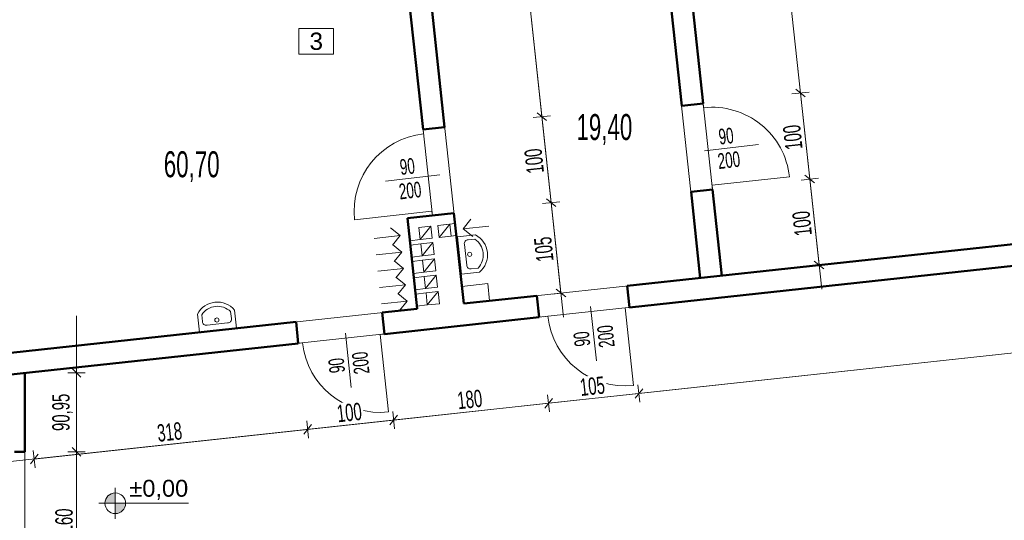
# Model space of a CAD drawing. Header units: millimetres. Extents: x 72202 to 304796, y 21658 to 519946.
# Tile 56 of 139: x 195293 to 196431, y 209281 to 209859. Entities that reach past the tile are written whole.
import ezdxf

# ---------------------------------------------------------------- set-up
doc = ezdxf.new("R2010")
doc.units = ezdxf.units.MM
doc.layers.get('0').update_dxf_attribs({"color": 253})
doc.layers.get('Defpoints').update_dxf_attribs({"color": 253})
for name, color, linetype, lineweight in [('DRZWI I OKNA OPISY', 253, 'Continuous', 9), ('linia - gruba - projektowana', 253, 'Continuous', 50), ('linia - meble', 253, 'Continuous', 9), ('LINIA CIENKA', 7, 'Continuous', 13), ('LINIA WYMIAROWANIE', 253, 'Continuous', 9), ('OPISY', 253, 'Continuous', 9)]:
    doc.layers.add(name, color=color, linetype=linetype, lineweight=lineweight)
doc.layers.add('LINIA-NIE DRUKOWAĆ', color=253, linetype='Continuous', lineweight=20, plot=False)
doc.styles.add('simplex', font='arial.ttf')
doc.styles.get("Standard").update_dxf_attribs({"font": 'ARIALN.TTF', "width": 0.75})
doc.dimstyles.new('sebek100', dxfattribs={"dimtxt": 17, "dimasz": 10, "dimexe": 10, "dimexo": 20, "dimgap": 4, "dimtad": 1, "dimrnd": 0.5, "dimtxsty": 'Standard', "dimblk": 'OBLIQUE', "dimcen": 8, "dimclre": 1, "dimazin": 0, "dimtm": 1e-09, "dimtfac": 1, "dimtix": 1, "dimtmove": 1, "dimatfit": 3, "dimldrblk": 'zas', "dimfxl": 10, "dimfxlon": 1, "dimtolj": 2, "dimlwd": -1, "dimlwe": -1, "dimarcsym": 0})

# ---------------------------------------------------------------- blocks, each defined once
blk = doc.blocks.new('_Oblique')
at = {"color": 0, "linetype": 'ByBlock', "lineweight": -2}
blk.add_line((-0.5, -0.5), (0.5, 0.5), dxfattribs=at)
blk = doc.blocks.new('*D255')
at = {"layer": 'Defpoints', "color": 0, "lineweight": -3, "ltscale": 1.2, "transparency": 16777216}
blk.add_point((195765.3, 221218.8), dxfattribs=at)
at = {"layer": 'LINIA WYMIAROWANIE', "color": 1, "ltscale": 1.2, "transparency": 16777216}
for p, q in [((195765.3, 41859.9), (195765.3, 41844.9)), ((195793.3, 41854.9), (195793.3, 41844.9))]:
    blk.add_line(p, q, dxfattribs=at)
at = {"layer": 'LINIA WYMIAROWANIE', "color": 0, "ltscale": 1.2, "transparency": 16777216}
blk.add_line((195793.3, 41854.9), (195765.3, 41854.9), dxfattribs=at)
at = {"layer": 'LINIA WYMIAROWANIE', "color": 0, "ltscale": 1.2, "transparency": 16777216, "xscale": 10, "yscale": 10, "zscale": 10, "rotation": 180}
blk.add_blockref('_Oblique', (195765.3, 41854.9), dxfattribs=at)
at = {"layer": 'LINIA WYMIAROWANIE', "color": 0, "ltscale": 1.2, "transparency": 16777216, "xscale": 10, "yscale": 10, "zscale": 10}
blk.add_blockref('_Oblique', (195793.3, 41854.9), dxfattribs=at)
at = {"layer": 'LINIA WYMIAROWANIE', "color": 0, "lineweight": -3, "ltscale": 1.2, "transparency": 16777216, "insert": (195779.3, 41868.1), "char_height": 18, "attachment_point": 5, "bg_fill": 3, "box_fill_scale": 1.1, "bg_fill_color": 256, "bg_fill_true_color": 13158600, "bg_fill_transparency": 0}
blk.add_mtext('\\A2;28', dxfattribs=at)
at = {"layer": 'Defpoints', "color": 0, "lineweight": -3, "ltscale": 1.2, "transparency": 16777216}
for p in [(195765.3, 41854.9), (195793.3, 41854.9)]:
    blk.add_point(p, dxfattribs=at)
blk = doc.blocks.new('zas')
blk = doc.blocks.new('*D257')
at = {"layer": 'Defpoints', "color": 0, "lineweight": -3, "ltscale": 1.2, "transparency": 16777216}
blk.add_point((195765.3, 231441.9), dxfattribs=at)
at = {"layer": 'LINIA WYMIAROWANIE', "color": 1, "ltscale": 1.2, "transparency": 16777216}
for p, q in [((195765.3, 52082.9), (195765.3, 52067.9)), ((195793.3, 52077.9), (195793.3, 52067.9))]:
    blk.add_line(p, q, dxfattribs=at)
at = {"layer": 'LINIA WYMIAROWANIE', "color": 0, "ltscale": 1.2, "transparency": 16777216}
blk.add_line((195793.3, 52077.9), (195765.3, 52077.9), dxfattribs=at)
at = {"layer": 'LINIA WYMIAROWANIE', "color": 0, "ltscale": 1.2, "transparency": 16777216, "xscale": 10, "yscale": 10, "zscale": 10, "rotation": 180}
blk.add_blockref('_Oblique', (195765.3, 52077.9), dxfattribs=at)
at = {"layer": 'LINIA WYMIAROWANIE', "color": 0, "ltscale": 1.2, "transparency": 16777216, "xscale": 10, "yscale": 10, "zscale": 10}
blk.add_blockref('_Oblique', (195793.3, 52077.9), dxfattribs=at)
at = {"layer": 'LINIA WYMIAROWANIE', "color": 0, "lineweight": -3, "ltscale": 1.2, "transparency": 16777216, "insert": (195779.3, 52091.1), "char_height": 18, "attachment_point": 5, "bg_fill": 3, "box_fill_scale": 1.1, "bg_fill_color": 256, "bg_fill_true_color": 13158600, "bg_fill_transparency": 0}
blk.add_mtext('\\A2;28', dxfattribs=at)
at = {"layer": 'Defpoints', "color": 0, "lineweight": -3, "ltscale": 1.2, "transparency": 16777216}
for p in [(195765.3, 52077.9), (195793.3, 52077.9)]:
    blk.add_point(p, dxfattribs=at)
blk = doc.blocks.new('*D533')
at = {"layer": 'Defpoints', "color": 0, "lineweight": -3, "ltscale": 4, "transparency": 16777216}
for p in [(196036, 210192.5), (196195, 209774.2), (196082.6, 209762)]:
    blk.add_point(p, dxfattribs=at)
at = {"layer": 'LINIA WYMIAROWANIE', "color": 1, "ltscale": 4, "transparency": 16777216}
for p, q in [((196138.4, 210203.6), (196158.3, 210205.8)), ((196185, 209773.1), (196204.9, 209775.3))]:
    blk.add_line(p, q, dxfattribs=at)
at = {"layer": 'LINIA WYMIAROWANIE', "color": 0, "ltscale": 4, "transparency": 16777216}
blk.add_line((196148.3, 210204.7), (196195, 209774.2), dxfattribs=at)
at = {"layer": 'LINIA WYMIAROWANIE', "color": 0, "ltscale": 4, "transparency": 16777216, "xscale": 10, "yscale": 10, "zscale": 10}
for p, rotation in [((196148.3, 210204.7), 96.18201734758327), ((196195, 209774.2), 276.1820173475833)]:
    blk.add_blockref('_Oblique', p, dxfattribs=dict(at, rotation=rotation))
at = {"layer": 'LINIA WYMIAROWANIE', "color": 0, "lineweight": -3, "ltscale": 4, "transparency": 16777216, "insert": (196157.5, 209987.9), "char_height": 20, "attachment_point": 5, "rotation": 96.182, "bg_fill": 3, "box_fill_scale": 1.1, "bg_fill_color": 256, "bg_fill_true_color": 13158600, "bg_fill_transparency": 0}
blk.add_mtext('\\A2;433', dxfattribs=at)
blk = doc.blocks.new('*D534')
at = {"layer": 'Defpoints', "color": 0, "lineweight": -3, "ltscale": 4, "transparency": 16777216}
for p in [(196082.6, 209762), (196205.7, 209674.8), (196081, 209661.3)]:
    blk.add_point(p, dxfattribs=at)
at = {"layer": 'LINIA WYMIAROWANIE', "color": 1, "ltscale": 4, "transparency": 16777216}
for p, q in [((196185, 209773.1), (196204.9, 209775.3)), ((196195.8, 209673.7), (196215.7, 209675.9))]:
    blk.add_line(p, q, dxfattribs=at)
at = {"layer": 'LINIA WYMIAROWANIE', "color": 0, "ltscale": 4, "transparency": 16777216}
blk.add_line((196195, 209774.2), (196205.7, 209674.8), dxfattribs=at)
at = {"layer": 'LINIA WYMIAROWANIE', "color": 0, "ltscale": 4, "transparency": 16777216, "xscale": 10, "yscale": 10, "zscale": 10}
for p, rotation in [((196195, 209774.2), 96.18201734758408), ((196205.7, 209674.8), 276.1820173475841)]:
    blk.add_blockref('_Oblique', p, dxfattribs=dict(at, rotation=rotation))
at = {"layer": 'LINIA WYMIAROWANIE', "color": 0, "lineweight": -3, "ltscale": 4, "transparency": 16777216, "insert": (196186.2, 209723), "char_height": 20, "attachment_point": 5, "rotation": 96.182, "bg_fill": 3, "box_fill_scale": 1.1, "bg_fill_color": 256, "bg_fill_true_color": 13158600, "bg_fill_transparency": 0}
blk.add_mtext('\\A2;100', dxfattribs=at)
blk = doc.blocks.new('*D535')
at = {"layer": 'Defpoints', "color": 0, "lineweight": -3, "ltscale": 4, "transparency": 16777216}
for p in [(196081, 209661.3), (196216.5, 209575.4), (196104.2, 209563.2)]:
    blk.add_point(p, dxfattribs=at)
at = {"layer": 'LINIA WYMIAROWANIE', "color": 1, "ltscale": 4, "transparency": 16777216}
for p, q in [((196195.8, 209673.7), (196215.7, 209675.9)), ((196206.6, 209574.3), (196226.5, 209576.4))]:
    blk.add_line(p, q, dxfattribs=at)
at = {"layer": 'LINIA WYMIAROWANIE', "color": 0, "ltscale": 4, "transparency": 16777216}
blk.add_line((196205.7, 209674.8), (196216.5, 209575.4), dxfattribs=at)
at = {"layer": 'LINIA WYMIAROWANIE', "color": 0, "ltscale": 4, "transparency": 16777216, "xscale": 10, "yscale": 10, "zscale": 10}
for p, rotation in [((196205.7, 209674.8), 96.18201734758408), ((196216.5, 209575.4), 276.1820173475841)]:
    blk.add_blockref('_Oblique', p, dxfattribs=dict(at, rotation=rotation))
at = {"layer": 'LINIA WYMIAROWANIE', "color": 0, "lineweight": -3, "ltscale": 4, "transparency": 16777216, "insert": (196197, 209623.5), "char_height": 20, "attachment_point": 5, "rotation": 96.182, "bg_fill": 3, "box_fill_scale": 1.1, "bg_fill_color": 256, "bg_fill_true_color": 13158600, "bg_fill_transparency": 0}
blk.add_mtext('\\A2;100', dxfattribs=at)
blk = doc.blocks.new('*D536')
at = {"layer": 'Defpoints', "color": 0, "lineweight": -3, "ltscale": 4, "transparency": 16777216}
for p in [(195737.1, 210166.4), (195896.2, 209746.9), (195783.8, 209734.7)]:
    blk.add_point(p, dxfattribs=at)
at = {"layer": 'LINIA WYMIAROWANIE', "color": 1, "ltscale": 4, "transparency": 16777216}
for p, q in [((195839.5, 210177.5), (195859.4, 210179.7)), ((195886.2, 209745.8), (195906.1, 209747.9))]:
    blk.add_line(p, q, dxfattribs=at)
at = {"layer": 'LINIA WYMIAROWANIE', "color": 0, "ltscale": 4, "transparency": 16777216}
blk.add_line((195849.4, 210178.6), (195896.2, 209746.9), dxfattribs=at)
at = {"layer": 'LINIA WYMIAROWANIE', "color": 0, "ltscale": 4, "transparency": 16777216, "xscale": 10, "yscale": 10, "zscale": 10}
for p, rotation in [((195849.4, 210178.6), 96.18201734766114), ((195896.2, 209746.9), 276.1820173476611)]:
    blk.add_blockref('_Oblique', p, dxfattribs=dict(at, rotation=rotation))
at = {"layer": 'LINIA WYMIAROWANIE', "color": 0, "lineweight": -3, "ltscale": 4, "transparency": 16777216, "insert": (195858.7, 209961.2), "char_height": 20, "attachment_point": 5, "rotation": 96.182, "bg_fill": 3, "box_fill_scale": 1.1, "bg_fill_color": 256, "bg_fill_true_color": 13158600, "bg_fill_transparency": 0}
blk.add_mtext('\\A2;434', dxfattribs=at)
blk = doc.blocks.new('*D537')
at = {"layer": 'Defpoints', "color": 0, "lineweight": -3, "ltscale": 4, "transparency": 16777216}
for p in [(195783.8, 209734.7), (195907, 209647.4), (195794.6, 209635.3)]:
    blk.add_point(p, dxfattribs=at)
at = {"layer": 'LINIA WYMIAROWANIE', "color": 1, "ltscale": 4, "transparency": 16777216}
for p, q in [((195886.2, 209745.8), (195906.1, 209747.9)), ((195897, 209646.4), (195916.9, 209648.5))]:
    blk.add_line(p, q, dxfattribs=at)
at = {"layer": 'LINIA WYMIAROWANIE', "color": 0, "ltscale": 4, "transparency": 16777216}
blk.add_line((195896.2, 209746.9), (195907, 209647.4), dxfattribs=at)
at = {"layer": 'LINIA WYMIAROWANIE', "color": 0, "ltscale": 4, "transparency": 16777216, "xscale": 10, "yscale": 10, "zscale": 10}
for p, rotation in [((195896.2, 209746.9), 96.18201734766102), ((195907, 209647.4), 276.182017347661)]:
    blk.add_blockref('_Oblique', p, dxfattribs=dict(at, rotation=rotation))
at = {"layer": 'LINIA WYMIAROWANIE', "color": 0, "lineweight": -3, "ltscale": 4, "transparency": 16777216, "insert": (195887.4, 209695.6), "char_height": 20, "attachment_point": 5, "rotation": 96.182, "bg_fill": 3, "box_fill_scale": 1.1, "bg_fill_color": 256, "bg_fill_true_color": 13158600, "bg_fill_transparency": 0}
blk.add_mtext('\\A2;100', dxfattribs=at)
blk = doc.blocks.new('*D538')
at = {"layer": 'Defpoints', "color": 0, "lineweight": -3, "ltscale": 4, "transparency": 16777216}
for p in [(195794.6, 209635.3), (195918.3, 209543.1), (195805.9, 209530.9)]:
    blk.add_point(p, dxfattribs=at)
at = {"layer": 'LINIA WYMIAROWANIE', "color": 1, "ltscale": 4, "transparency": 16777216}
for p, q in [((195897, 209646.4), (195916.9, 209648.5)), ((195908.3, 209542), (195928.2, 209544.1))]:
    blk.add_line(p, q, dxfattribs=at)
at = {"layer": 'LINIA WYMIAROWANIE', "color": 0, "ltscale": 4, "transparency": 16777216}
blk.add_line((195907, 209647.4), (195918.3, 209543.1), dxfattribs=at)
at = {"layer": 'LINIA WYMIAROWANIE', "color": 0, "ltscale": 4, "transparency": 16777216, "xscale": 10, "yscale": 10, "zscale": 10}
for p, rotation in [((195907, 209647.4), 96.18201734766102), ((195918.3, 209543.1), 276.182017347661)]:
    blk.add_blockref('_Oblique', p, dxfattribs=dict(at, rotation=rotation))
at = {"layer": 'LINIA WYMIAROWANIE', "color": 0, "lineweight": -3, "ltscale": 4, "transparency": 16777216, "insert": (195898.5, 209593.7), "char_height": 20, "attachment_point": 5, "rotation": 96.182, "bg_fill": 3, "box_fill_scale": 1.1, "bg_fill_color": 256, "bg_fill_true_color": 13158600, "bg_fill_transparency": 0}
blk.add_mtext('\\A2;105', dxfattribs=at)
blk = doc.blocks.new('*D568')
at = {"layer": 'Defpoints', "color": 0, "lineweight": -3, "ltscale": 4, "transparency": 16777216}
for p in [(195614.8, 209485), (195298.8, 209450.8), (195625.5, 209385.6)]:
    blk.add_point(p, dxfattribs=at)
at = {"layer": 'LINIA WYMIAROWANIE', "ltscale": 4, "transparency": 16777216}
for p, q in [((195624.5, 209395.6), (195626.6, 209375.7)), ((195308.5, 209361.3), (195310.6, 209341.4))]:
    blk.add_line(p, q, dxfattribs=at)
at = {"layer": 'LINIA WYMIAROWANIE', "color": 0, "ltscale": 4, "transparency": 16777216}
blk.add_line((195309.6, 209351.4), (195625.5, 209385.6), dxfattribs=at)
at = {"layer": 'LINIA WYMIAROWANIE', "color": 0, "ltscale": 4, "transparency": 16777216, "xscale": 10, "yscale": 10, "zscale": 10}
for p, rotation in [((195625.5, 209385.6), 6.182017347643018), ((195309.6, 209351.4), 186.182017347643)]:
    blk.add_blockref('_Oblique', p, dxfattribs=dict(at, rotation=rotation))
at = {"layer": 'LINIA WYMIAROWANIE', "color": 0, "lineweight": -3, "ltscale": 4, "transparency": 16777216, "insert": (195466, 209382.6), "char_height": 20, "attachment_point": 5, "rotation": 6.182, "bg_fill": 3, "box_fill_scale": 1.1, "bg_fill_color": 256, "bg_fill_true_color": 13158600, "bg_fill_transparency": 0}
blk.add_mtext('\\A2;318', dxfattribs=at)
blk = doc.blocks.new('*D569')
at = {"layer": 'Defpoints', "color": 0, "lineweight": -3, "ltscale": 4, "transparency": 16777216}
for p in [(195712.9, 209508.2), (195614.8, 209485), (195725, 209396.4)]:
    blk.add_point(p, dxfattribs=at)
at = {"layer": 'LINIA WYMIAROWANIE', "ltscale": 4, "transparency": 16777216}
for p, q in [((195723.9, 209406.3), (195726, 209386.4)), ((195624.5, 209395.6), (195626.6, 209375.7))]:
    blk.add_line(p, q, dxfattribs=at)
at = {"layer": 'LINIA WYMIAROWANIE', "color": 0, "ltscale": 4, "transparency": 16777216}
blk.add_line((195625.5, 209385.6), (195725, 209396.4), dxfattribs=at)
at = {"layer": 'LINIA WYMIAROWANIE', "color": 0, "ltscale": 4, "transparency": 16777216, "xscale": 10, "yscale": 10, "zscale": 10}
for p, rotation in [((195725, 209396.4), 6.182017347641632), ((195625.5, 209385.6), 186.1820173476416)]:
    blk.add_blockref('_Oblique', p, dxfattribs=dict(at, rotation=rotation))
at = {"layer": 'LINIA WYMIAROWANIE', "color": 0, "lineweight": -3, "ltscale": 4, "transparency": 16777216, "insert": (195673.7, 209405.1), "char_height": 20, "attachment_point": 5, "rotation": 6.182, "bg_fill": 3, "box_fill_scale": 1.1, "bg_fill_color": 256, "bg_fill_true_color": 13158600, "bg_fill_transparency": 0}
blk.add_mtext('\\A2;100', dxfattribs=at)
blk = doc.blocks.new('*D570')
at = {"layer": 'Defpoints', "color": 0, "lineweight": -3, "ltscale": 4, "transparency": 16777216}
for p in [(195891.8, 209527.6), (195712.9, 209508.2), (195903.9, 209415.8)]:
    blk.add_point(p, dxfattribs=at)
at = {"layer": 'LINIA WYMIAROWANIE', "ltscale": 4, "transparency": 16777216}
for p, q in [((195902.8, 209425.7), (195905, 209405.8)), ((195723.9, 209406.3), (195726, 209386.4))]:
    blk.add_line(p, q, dxfattribs=at)
at = {"layer": 'LINIA WYMIAROWANIE', "color": 0, "ltscale": 4, "transparency": 16777216}
blk.add_line((195725, 209396.4), (195903.9, 209415.8), dxfattribs=at)
at = {"layer": 'LINIA WYMIAROWANIE', "color": 0, "ltscale": 4, "transparency": 16777216, "xscale": 10, "yscale": 10, "zscale": 10}
for p, rotation in [((195903.9, 209415.8), 6.182017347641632), ((195725, 209396.4), 186.1820173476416)]:
    blk.add_blockref('_Oblique', p, dxfattribs=dict(at, rotation=rotation))
at = {"layer": 'LINIA WYMIAROWANIE', "color": 0, "lineweight": -3, "ltscale": 4, "transparency": 16777216, "insert": (195812.9, 209420.2), "char_height": 20, "attachment_point": 5, "rotation": 6.182, "bg_fill": 3, "box_fill_scale": 1.1, "bg_fill_color": 256, "bg_fill_true_color": 13158600, "bg_fill_transparency": 0}
blk.add_mtext('\\A2;180', dxfattribs=at)
blk = doc.blocks.new('*D571')
at = {"layer": 'Defpoints', "color": 0, "lineweight": -3, "ltscale": 4, "transparency": 16777216}
for p in [(195996.2, 209538.9), (195891.8, 209527.6), (196008.3, 209427.1)]:
    blk.add_point(p, dxfattribs=at)
at = {"layer": 'LINIA WYMIAROWANIE', "ltscale": 4, "transparency": 16777216}
for p, q in [((196007.2, 209437), (196009.3, 209417.1)), ((195902.8, 209425.7), (195905, 209405.8))]:
    blk.add_line(p, q, dxfattribs=at)
at = {"layer": 'LINIA WYMIAROWANIE', "color": 0, "ltscale": 4, "transparency": 16777216}
blk.add_line((195903.9, 209415.8), (196008.3, 209427.1), dxfattribs=at)
at = {"layer": 'LINIA WYMIAROWANIE', "color": 0, "ltscale": 4, "transparency": 16777216, "xscale": 10, "yscale": 10, "zscale": 10}
for p, rotation in [((196008.3, 209427.1), 6.182017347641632), ((195903.9, 209415.8), 186.1820173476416)]:
    blk.add_blockref('_Oblique', p, dxfattribs=dict(at, rotation=rotation))
at = {"layer": 'LINIA WYMIAROWANIE', "color": 0, "lineweight": -3, "ltscale": 4, "transparency": 16777216, "insert": (195954.5, 209435.5), "char_height": 20, "attachment_point": 5, "rotation": 6.182, "bg_fill": 3, "box_fill_scale": 1.1, "bg_fill_color": 256, "bg_fill_true_color": 13158600, "bg_fill_transparency": 0}
blk.add_mtext('\\A2;105', dxfattribs=at)
blk = doc.blocks.new('*D572')
at = {"layer": 'Defpoints', "color": 0, "lineweight": -3, "ltscale": 4, "transparency": 16777216}
for p in [(196900.4, 209636.9), (195996.2, 209538.9), (196912.5, 209525)]:
    blk.add_point(p, dxfattribs=at)
at = {"layer": 'LINIA WYMIAROWANIE', "color": 0, "ltscale": 4, "transparency": 16777216}
blk.add_line((196008.3, 209427.1), (196912.5, 209525), dxfattribs=at)
at = {"layer": 'LINIA WYMIAROWANIE', "ltscale": 4, "transparency": 16777216}
for p, q in [((196911.4, 209535), (196913.6, 209515.1)), ((196007.2, 209437), (196009.3, 209417.1))]:
    blk.add_line(p, q, dxfattribs=at)
at = {"layer": 'LINIA WYMIAROWANIE', "color": 0, "ltscale": 4, "transparency": 16777216, "xscale": 10, "yscale": 10, "zscale": 10}
for p, rotation in [((196912.5, 209525), 6.182017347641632), ((196008.3, 209427.1), 186.1820173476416)]:
    blk.add_blockref('_Oblique', p, dxfattribs=dict(at, rotation=rotation))
at = {"layer": 'LINIA WYMIAROWANIE', "color": 0, "lineweight": -3, "ltscale": 4, "transparency": 16777216, "insert": (196458.8, 209490.2), "char_height": 20, "attachment_point": 5, "rotation": 6.182, "bg_fill": 3, "box_fill_scale": 1.1, "bg_fill_color": 256, "bg_fill_true_color": 13158600, "bg_fill_transparency": 0}
blk.add_mtext('\\A2;910', dxfattribs=at)
blk = doc.blocks.new('*D578')
at = {"layer": 'Defpoints', "color": 0, "lineweight": -3, "ltscale": 4, "transparency": 16777216}
for p in [(195298.8, 209450.8), (195298.8, 209359.9), (195358.3, 209359.9)]:
    blk.add_point(p, dxfattribs=at)
at = {"layer": 'LINIA WYMIAROWANIE', "ltscale": 4, "transparency": 16777216}
for p, q in [((195348.3, 209450.8), (195368.3, 209450.8)), ((195348.3, 209359.9), (195368.3, 209359.9))]:
    blk.add_line(p, q, dxfattribs=at)
at = {"layer": 'LINIA WYMIAROWANIE', "color": 0, "ltscale": 4, "transparency": 16777216}
blk.add_line((195358.3, 209450.8), (195358.3, 209359.9), dxfattribs=at)
at = {"layer": 'LINIA WYMIAROWANIE', "color": 0, "ltscale": 4, "transparency": 16777216, "xscale": 10, "yscale": 10, "zscale": 10}
for p, rotation in [((195358.3, 209450.8), 90), ((195358.3, 209359.9), 270)]:
    blk.add_blockref('_Oblique', p, dxfattribs=dict(at, rotation=rotation))
at = {"layer": 'LINIA WYMIAROWANIE', "color": 0, "lineweight": -3, "ltscale": 4, "transparency": 16777216, "insert": (195342.3, 209405.3), "char_height": 20, "attachment_point": 5, "rotation": 90, "bg_fill": 3, "box_fill_scale": 1.1, "bg_fill_color": 256, "bg_fill_true_color": 13158600, "bg_fill_transparency": 0}
blk.add_mtext('\\A2;90,95', dxfattribs=at)
blk = doc.blocks.new('*D579')
at = {"layer": 'Defpoints', "color": 0, "lineweight": -3, "ltscale": 4, "transparency": 16777216}
for p in [(195298.8, 209359.9), (195298.8, 209199.9), (195358.3, 209199.9)]:
    blk.add_point(p, dxfattribs=at)
at = {"layer": 'LINIA WYMIAROWANIE', "ltscale": 4, "transparency": 16777216}
for p, q in [((195348.3, 209359.9), (195368.3, 209359.9)), ((195348.3, 209199.9), (195368.3, 209199.9))]:
    blk.add_line(p, q, dxfattribs=at)
at = {"layer": 'LINIA WYMIAROWANIE', "color": 0, "ltscale": 4, "transparency": 16777216}
blk.add_line((195358.3, 209359.9), (195358.3, 209199.9), dxfattribs=at)
at = {"layer": 'LINIA WYMIAROWANIE', "color": 0, "ltscale": 4, "transparency": 16777216, "xscale": 10, "yscale": 10, "zscale": 10}
for p, rotation in [((195358.3, 209359.9), 90), ((195358.3, 209199.9), 270)]:
    blk.add_blockref('_Oblique', p, dxfattribs=dict(at, rotation=rotation))
at = {"layer": 'LINIA WYMIAROWANIE', "color": 0, "lineweight": -3, "ltscale": 4, "transparency": 16777216, "insert": (195344.1, 209279.9), "char_height": 20, "attachment_point": 5, "rotation": 90, "bg_fill": 3, "box_fill_scale": 1.1, "bg_fill_color": 256, "bg_fill_true_color": 13158600, "bg_fill_transparency": 0}
blk.add_mtext('\\A2;160', dxfattribs=at)
blk = doc.blocks.new('1')
at = {"layer": 'linia - meble'}
for p, q in [((196048.26, 221570.83), (196030.66, 221570.83)), ((196031.66, 221566.83), (196038.26, 221566.83)), ((196048.26, 221534.83), (196048.26, 221570.83)), ((196042.26, 221542.83), (196042.26, 221562.83)), ((196038.26, 221538.83), (196031.66, 221538.83)), ((196048.26, 221534.83), (196030.66, 221534.83))]:
    blk.add_line(p, q, dxfattribs=at)
blk.add_circle((196038.26, 221552.83), 2, dxfattribs=at)
for centre, radius, start, end in [((196042.74, 221552.83), 21.67, 123.855, 236.145), ((196043.49, 221552.83), 18.33, 130.19046, 229.80954), ((196038.76, 221563.33), 3.54, 351.8699, 98.1301), ((196038.76, 221542.33), 3.54, 261.8699, 8.1301)]:
    blk.add_arc(centre, radius, start, end, dxfattribs=at)

msp = doc.modelspace()

# ---------------------------------------------------------------- hatches: boundary and pattern name
at = {"layer": 'OPISY'}
h = msp.add_hatch(color=256, dxfattribs=at)
edge = h.paths.add_edge_path()
edge.add_line((195403.238, 209300.328), (195403.238, 209312.282))
edge.add_arc((195403.238, 209300.328), 11.954, 90, 180.185208)
edge.add_line((195391.283, 209300.289), (195403.238, 209300.328))
edge = h.paths.add_edge_path()
edge.add_arc((195403.238, 209300.328), 11.954, 269.966892, 359.748577)
edge.add_line((195415.192, 209300.275), (195403.238, 209300.328))
edge.add_line((195403.238, 209300.328), (195403.231, 209288.373))
h = msp.add_hatch(color=256, dxfattribs=at)
h.paths.add_polyline_path([(195403.238, 209300.328), (195403.238, 209308.831, 0.41421356), (195394.734, 209300.328)])
h.paths.add_polyline_path([(195403.238, 209291.824, 0.41421356), (195411.741, 209300.328), (195403.238, 209300.328)])

# ---------------------------------------------------------------- linework, layer by layer
at = {"layer": 'linia - gruba - projektowana'}
for p, q in [((196008.459, 210214.669), (196057.78, 209759.332)), ((196033.314, 210217.361), (196082.635, 209762.025)), ((196057.78, 209759.332), (196082.635, 209762.025)), ((196068.549, 209659.914), (196093.403, 209662.606)), ((196093.403, 209662.606), (196104.172, 209563.188)), ((195994.812, 209551.342), (196899.023, 209649.284)), ((196068.549, 209659.914), (196079.317, 209560.495)), ((195740.923, 209629.456), (195752.231, 209525.066)), ((195997.504, 209526.487), (196901.715, 209624.429)), ((195994.812, 209551.342), (195997.504, 209526.487)), ((195805.917, 209530.881), (195890.422, 209540.035)), ((195890.422, 209540.035), (195893.114, 209515.18)), ((195711.504, 209520.655), (195752.231, 209525.066)), ((195714.196, 209495.8), (195711.504, 209520.655)), ((194823.165, 209424.432), (195612.086, 209509.886)), ((195614.778, 209485.032), (195612.086, 209509.886)), ((195086.792, 209427.842), (195614.778, 209485.032)), ((195298.792, 209359.85), (195298.792, 209450.805)), ((195286.792, 209359.85), (195298.792, 209359.85))]:
    msp.add_line(p, q, dxfattribs=at)
at = {"layer": 'LINIA CIENKA'}
for p, q in [((196082.611, 209762.24), (196083.15, 209757.269)), ((196092.842, 209667.792), (196182.318, 209677.484)), ((196092.842, 209667.792), (196093.38, 209662.821)), ((196093.38, 209662.821), (196093.403, 209662.606)), ((195814.096, 209628.329), (195805.231, 209617.31)), ((195721.387, 209618.287), (195732.405, 209609.422)), ((195805.231, 209617.31), (195835.057, 209620.541)), ((195816.25, 209608.445), (195805.231, 209617.31)), ((195732.405, 209609.422), (195702.58, 209606.191)), ((195723.54, 209598.403), (195732.405, 209609.422)), ((195723.433, 209599.397), (195734.451, 209590.532)), ((195734.451, 209590.532), (195704.626, 209587.302)), ((195725.587, 209579.514), (195734.451, 209590.532)), ((195736.498, 209571.643), (195706.672, 209568.412)), ((195725.479, 209580.508), (195736.498, 209571.643)), ((195727.633, 209560.624), (195736.498, 209571.643)), ((195727.525, 209561.618), (195738.544, 209552.753)), ((195738.544, 209552.753), (195708.718, 209549.523)), ((195729.679, 209541.735), (195738.544, 209552.753)), ((195833.588, 209553.996), (195835.742, 209534.112)), ((195729.571, 209542.729), (195740.59, 209533.864)), ((195997.504, 209526.487), (195992.533, 209525.949)), ((195996.653, 209526.395), (195992.533, 209525.949)), ((195992.533, 209525.949), (196002.225, 209436.472)), ((195903.056, 209516.257), (195898.085, 209515.719)), ((195714.196, 209495.8), (195709.225, 209495.262)), ((195713.345, 209495.708), (195709.225, 209495.262)), ((195709.225, 209495.262), (195718.917, 209405.785)), ((195619.749, 209485.57), (195614.778, 209485.032))]:
    msp.add_line(p, q, dxfattribs=at)
for centre, start, end in [((196092.842, 209667.792), 6.182017, 96.182017), ((195992.533, 209525.949), 186.182017, 276.182017), ((195709.225, 209495.262), 186.182017, 276.182017)]:
    msp.add_arc(centre, 90, start, end, dxfattribs=at)
at = {"layer": 'LINIA-NIE DRUKOWAĆ'}
for p, q in [((196100.32, 210648.082), (196219.528, 209547.535)), ((195358.292, 209060.073), (195358.292, 209516.735))]:
    msp.add_line(p, q, dxfattribs=at)
msp.add_lwpolyline([(196994.897, 210296.371), (196036.006, 210192.507), (196104.172, 209563.188), (197063.063, 209667.052), (196994.897, 210296.371)], dxfattribs=at)
at = {"layer": 'OPISY'}
for p, q in [((195403.238, 209300.328), (195403.241, 209318.282)), ((195403.238, 209300.284), (195403.238, 209313.039)), ((195384.235, 209300.293), (195487.959, 209300.241)), ((195403.238, 209300.328), (195403.227, 209282.282)), ((195403.238, 209300.284), (195403.238, 209287.528))]:
    msp.add_line(p, q, dxfattribs=at)
msp.add_lwpolyline([(195615.521, 209848.881), (195615.521, 209818.881), (195655.521, 209818.881), (195655.521, 209848.881)], close=True, dxfattribs=at)
msp.add_circle((195403.238, 209300.328), 11.954, dxfattribs=at)

# ---------------------------------------------------------------- block references
at = {"layer": 'LINIA WYMIAROWANIE', "lineweight": -3, "xscale": 1.2, "yscale": 1.2, "zscale": 1.2, "rotation": 276.1820173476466}
msp.add_blockref('1', (-94129.693, 414759.85), dxfattribs=at)

# ---------------------------------------------------------------- texts
at = {"layer": 'DRZWI I OKNA OPISY', "insert": (195740.735, 209689.301), "char_height": 18, "width": 130, "attachment_point": 5, "rotation": 6.635848}
msp.add_mtext('90', dxfattribs=at)
at = {"layer": 'LINIA-NIE DRUKOWAĆ', "char_height": 30, "width": 125.07, "attachment_point": 1}
for s, insert in [('19,40', (195936.185, 209749.895)), ('60,70', (195459.306, 209706.885))]:
    msp.add_mtext(s, dxfattribs=dict(at, insert=insert))
at = {"layer": 'OPISY', "style": 'simplex'}
for s, insert, char_height, width, attachment_point in [('3', (195635.521, 209833.881), 20, 40, 5), ('%%P0,00', (195419.545, 209327.371), 19.5, 125.07, 1)]:
    msp.add_mtext(s, dxfattribs=dict(at, insert=insert, char_height=char_height, width=width, attachment_point=attachment_point))

# ---------------------------------------------------------------- dimensions: what is measured, and where the dimension line sits
at = {"layer": 'LINIA WYMIAROWANIE', "lineweight": -3, "ltscale": 1.2}
dim = msp.add_linear_dim(base=(195765.292, 41854.897), p1=(195793.292, 41854.897), p2=(195765.292, 221218.846), dimstyle='sebek100', override={"dimtxt": 18, "dimrnd": 0, "dimfxl": 5, "dimtfill": 1, "dimarcsym": 2}, dxfattribs=at)
dim.commit()
dim.dimension.update_dxf_attribs({"geometry": '*D255', "text_midpoint": (195779.292, 41868.088)})

# ---------------------------------------------------------------- next in the draw order: dimensions: what is measured, and where the dimension line sits
dim = msp.add_linear_dim(base=(195765.292, 52077.926), p1=(195793.292, 52077.926), p2=(195765.292, 231441.874), dimstyle='sebek100', override={"dimtxt": 18, "dimrnd": 0, "dimfxl": 5, "dimtfill": 1, "dimarcsym": 2}, dxfattribs=at)
dim.commit()
dim.dimension.update_dxf_attribs({"geometry": '*D257', "text_midpoint": (195779.292, 52091.116)})

# ---------------------------------------------------------------- next in the draw order: linework, layer by layer
at = {"layer": 'linia - gruba - projektowana'}
for p, q in [((195735.058, 210185.055), (195783.841, 209734.689)), ((195710.204, 210182.363), (195758.986, 209731.997)), ((195758.986, 209731.997), (195783.841, 209734.689)), ((195740.923, 209629.456), (195794.609, 209635.271)), ((195794.609, 209635.271), (195805.917, 209530.881)), ((195714.196, 209495.8), (195893.114, 209515.18))]:
    msp.add_line(p, q, dxfattribs=at)
at = {"layer": 'LINIA CIENKA'}
for p, q in [((195758.986, 209731.997), (195759.525, 209727.026)), ((195769.216, 209637.55), (195679.74, 209627.858)), ((195769.216, 209637.55), (195769.755, 209632.579)), ((195769.755, 209632.579), (195769.778, 209632.363)), ((195768.065, 209620.325), (195755.654, 209604.899)), ((195755.654, 209604.899), (195743.723, 209603.607)), ((195756.192, 209599.928), (195744.262, 209598.636)), ((195770.111, 209601.436), (195757.7, 209586.01)), ((195757.7, 209586.01), (195745.769, 209584.717)), ((195758.238, 209581.039), (195746.308, 209579.746)), ((195772.157, 209582.546), (195759.746, 209567.12)), ((195759.746, 209567.12), (195747.815, 209565.828)), ((195760.284, 209562.149), (195748.354, 209560.857)), ((195774.203, 209563.657), (195761.792, 209548.231)), ((195761.792, 209548.231), (195749.862, 209546.938)), ((195833.588, 209553.996), (195803.763, 209550.765)), ((195762.33, 209543.26), (195750.4, 209541.967))]:
    msp.add_line(p, q, dxfattribs=at)
for points in [[(195754.146, 209618.818), (195768.065, 209620.325), (195769.572, 209606.407), (195755.654, 209604.899)], [(195756.192, 209599.928), (195770.111, 209601.436), (195771.618, 209587.517), (195757.7, 209586.01)], [(195758.238, 209581.039), (195772.157, 209582.546), (195773.664, 209568.628), (195759.746, 209567.12)], [(195760.284, 209562.149), (195774.203, 209563.657), (195775.71, 209549.738), (195761.792, 209548.231)]]:
    msp.add_lwpolyline(points, close=True, dxfattribs=at)
msp.add_arc((195769.216, 209637.55), 90, 96.182017, 186.182017, dxfattribs=at)
at = {"layer": 'LINIA-NIE DRUKOWAĆ'}
for p, q in [((195802.065, 210615.775), (195921.273, 209515.229)), ((199045.01, 209756), (194828.292, 209299.257))]:
    msp.add_line(p, q, dxfattribs=at)
for points in [[(195805.917, 209530.881), (195737.077, 210166.414), (195858.314, 210314.334), (196010.698, 210193.998), (196079.317, 209560.495), (195805.917, 209530.881)], [(195712.896, 210157.508), (194754.999, 210053.751), (194823.165, 209424.432), (195752.231, 209525.066), (195740.923, 209629.456), (195767.766, 209632.363), (195769.778, 209632.363), (195712.896, 210157.508)], [(198798.62, 209829.896), (198828.234, 209556.496), (198382.839, 209508.252), (198382.839, 208491.85), (198096.792, 208491.85), (198096.792, 209149.85), (197833.292, 209149.85), (197790.226, 209174.676), (197749.471, 209190.215), (197704.792, 209199.85), (197504.792, 209199.85), (197437.574, 209182.479), (197409.152, 209169.648), (197376.292, 209149.85), (196716.292, 209149.85), (196655.011, 209182.479), (196587.792, 209199.85), (196503.525, 209209.226), (196442.27, 209207.485), (196387.792, 209207.485), (196259.292, 209149.85), (195298.792, 209149.85), (195298.792, 209450.805), (198798.62, 209829.896)]]:
    msp.add_lwpolyline(points, dxfattribs=at)

# ---------------------------------------------------------------- next in the draw order: texts
at = {"layer": 'DRZWI I OKNA OPISY', "insert": (195743.966, 209661.526), "char_height": 18, "width": 130, "attachment_point": 5, "rotation": 6.635848}
msp.add_mtext('200', dxfattribs=at)

# ---------------------------------------------------------------- next in the draw order: dimensions: what is measured, and where the dimension line sits
at = {"layer": 'LINIA WYMIAROWANIE', "lineweight": -3, "ltscale": 4}
dim = msp.add_aligned_dim(p1=(196036.006, 210192.507), p2=(196082.635, 209762.025), distance=113, dimstyle='sebek100', override={"dimtxt": 20, "dimtad": 4, "dimrnd": 0, "dimtfill": 1, "dimarcsym": 2}, dxfattribs=at)
dim.commit()
dim.dimension.update_dxf_attribs({"geometry": '*D533', "text_midpoint": (196157.534, 209987.904)})
for p1, p2, distance, text, override, picture, middle in [((195737.077, 210166.414), (195783.841, 209734.689), 113, '434', {"dimtxt": 20, "dimtad": 4, "dimrnd": 0, "dimtfill": 1, "dimarcsym": 2}, '*D536', (195858.673, 209961.19)), ((195298.792, 209450.805), (195614.778, 209485.032), -100, '318', {"dimtxt": 20, "dimrnd": 0, "dimclre": 256, "dimtfill": 1, "dimarcsym": 2}, '*D568', (195466.023, 209382.629))]:
    dim = msp.add_aligned_dim(p1=p1, p2=p2, distance=distance, text=text, dimstyle='sebek100', override=override, dxfattribs=at)
    dim.commit()
    dim.dimension.update_dxf_attribs({"geometry": picture, "text_midpoint": middle})

# ---------------------------------------------------------------- next in the draw order: dimensions: what is measured, and where the dimension line sits
for base, p1, p2, angle, override, picture, middle in [((196205.746, 209674.775), (196082.635, 209762.025), (196080.976, 209661.26), 96.182017, {"dimtxt": 20, "dimtad": 4, "dimrnd": 0, "dimtfill": 1, "dimarcsym": 2}, '*D534', (196186.233, 209722.954)), ((195906.952, 209647.439), (195783.841, 209734.689), (195794.609, 209635.271), 96.182017, {"dimtxt": 20, "dimtad": 4, "dimrnd": 0, "dimtfill": 1, "dimarcsym": 2}, '*D537', (195887.439, 209695.618)), ((195724.965, 209396.382), (195614.778, 209485.032), (195712.85, 209508.228), 186.182017, {"dimtxt": 20, "dimrnd": 0, "dimclre": 256, "dimtfill": 1, "dimarcsym": 2}, '*D569', (195673.725, 209405.126)), ((195358.2924, 209359.8503), (195298.7924, 209450.8049), (195298.7924, 209359.8503), 90, {"dimtxt": 20, "dimrnd": 0, "dimclre": 256, "dimtfill": 1, "dimarcsym": 2}, '*D578', (195342.2733, 209405.3276))]:
    dim = msp.add_linear_dim(base=base, p1=p1, p2=p2, angle=angle, dimstyle='sebek100', override=override, dxfattribs=at)
    dim.commit()
    dim.dimension.update_dxf_attribs({"geometry": picture, "text_midpoint": middle})

# ---------------------------------------------------------------- next in the draw order: linework, layer by layer
at = {"layer": 'DRZWI I OKNA OPISY'}
for p, q in [((196083.955, 209707.394), (196146.717, 209714.695)), ((195715.592, 209672.305), (195778.354, 209679.606)), ((195675.914, 209434.108), (195669.217, 209496.938))]:
    msp.add_line(p, q, dxfattribs=at)

# ---------------------------------------------------------------- next in the draw order: texts
at = {"layer": 'DRZWI I OKNA OPISY', "char_height": 18, "width": 130, "attachment_point": 5}
for s, insert, rotation in [('90', (196109.099, 209724.389), 6.635848), ('200', (196112.33, 209696.615), 6.635848), ('200', (195686.965, 209462.378), 96.084166), ('90', (195659.161, 209459.414), 96.084166)]:
    msp.add_mtext(s, dxfattribs=dict(at, insert=insert, rotation=rotation))

# ---------------------------------------------------------------- next in the draw order: dimensions: what is measured, and where the dimension line sits
at = {"layer": 'LINIA WYMIAROWANIE', "lineweight": -3, "ltscale": 4}
for base, p1, p2, angle, override, picture, middle in [((196216.515, 209575.356), (196080.976, 209661.26), (196104.172, 209563.188), 96.182017, {"dimtxt": 20, "dimtad": 4, "dimrnd": 0, "dimtfill": 1, "dimarcsym": 2}, '*D535', (196197.002, 209623.535)), ((195918.259, 209543.05), (195794.609, 209635.271), (195805.917, 209530.881), 96.182017, {"dimtxt": 20, "dimtad": 4, "dimrnd": 0, "dimtfill": 1, "dimarcsym": 2}, '*D538', (195898.477, 209593.714)), ((195358.292, 209199.85), (195298.792, 209359.85), (195298.792, 209199.85), 90, {"dimtxt": 20, "dimrnd": 0, "dimclre": 256, "dimtfill": 1, "dimarcsym": 2}, '*D579', (195344.081, 209279.85))]:
    dim = msp.add_linear_dim(base=base, p1=p1, p2=p2, angle=angle, dimstyle='sebek100', override=override, dxfattribs=at)
    dim.commit()
    dim.dimension.update_dxf_attribs({"geometry": picture, "text_midpoint": middle})

# ---------------------------------------------------------------- next in the draw order: linework, layer by layer
at = {"layer": 'LINIA CIENKA'}
for p, q in [((195776, 209621.185), (195795.902, 209623.341)), ((195789.918, 209622.692), (195777.508, 209607.266)), ((195777.508, 209607.266), (195797.409, 209609.422))]:
    msp.add_line(p, q, dxfattribs=at)
msp.add_lwpolyline([(195776, 209621.185), (195789.918, 209622.692), (195791.426, 209608.774), (195777.508, 209607.266)], close=True, dxfattribs=at)

# ---------------------------------------------------------------- next in the draw order: block references
at = {"layer": 'LINIA WYMIAROWANIE', "lineweight": -3, "xscale": 1.2, "yscale": 1.2, "zscale": 1.2, "rotation": 186.1820173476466}
msp.add_blockref('1', (401060.585, 499238.217), dxfattribs=at)

# ---------------------------------------------------------------- next in the draw order: dimensions: what is measured, and where the dimension line sits
at = {"layer": 'LINIA WYMIAROWANIE', "lineweight": -3, "ltscale": 4}
dim = msp.add_linear_dim(base=(195903.883, 209415.762), p1=(195712.85, 209508.228), p2=(195891.768, 209527.607), angle=186.182017, text='180', dimstyle='sebek100', override={"dimtxt": 20, "dimrnd": 0, "dimclre": 256, "dimtfill": 1, "dimarcsym": 2}, dxfattribs=at)
dim.commit()
dim.dimension.update_dxf_attribs({"geometry": '*D570', "text_midpoint": (195812.894, 209420.201)})

# ---------------------------------------------------------------- next in the draw order: linework, layer by layer
at = {"layer": 'LINIA CIENKA'}
for p, q in [((195776.249, 209544.767), (195763.838, 209529.341)), ((195740.59, 209533.864), (195710.764, 209530.633)), ((195731.725, 209522.845), (195740.59, 209533.864)), ((195763.838, 209529.341), (195751.908, 209528.049))]:
    msp.add_line(p, q, dxfattribs=at)
msp.add_lwpolyline([(195762.33, 209543.26), (195776.249, 209544.767), (195777.756, 209530.849), (195763.838, 209529.341)], close=True, dxfattribs=at)

# ---------------------------------------------------------------- next in the draw order: dimensions: what is measured, and where the dimension line sits
at = {"layer": 'LINIA WYMIAROWANIE', "lineweight": -3, "ltscale": 4}
dim = msp.add_linear_dim(base=(196008.273, 209427.069), p1=(195891.768, 209527.607), p2=(195996.158, 209538.915), angle=186.182017, dimstyle='sebek100', override={"dimtxt": 20, "dimrnd": 0, "dimclre": 256, "dimtfill": 1, "dimarcsym": 2}, dxfattribs=at)
dim.commit()
dim.dimension.update_dxf_attribs({"geometry": '*D571', "text_midpoint": (195954.548, 209435.544)})

# ---------------------------------------------------------------- next in the draw order: linework, layer by layer
at = {"layer": 'DRZWI I OKNA OPISY'}
msp.add_line((195959.222, 209464.795), (195952.525, 209527.625), dxfattribs=at)

# ---------------------------------------------------------------- next in the draw order: texts
at = {"layer": 'DRZWI I OKNA OPISY', "char_height": 18, "width": 130, "attachment_point": 5, "rotation": 96.084166}
for s, insert in [('200', (195970.273, 209493.065)), ('90', (195942.469, 209490.101))]:
    msp.add_mtext(s, dxfattribs=dict(at, insert=insert))

# ---------------------------------------------------------------- next in the draw order: dimensions: what is measured, and where the dimension line sits
at = {"layer": 'LINIA WYMIAROWANIE', "lineweight": -3, "ltscale": 4}
dim = msp.add_linear_dim(base=(196912.484, 209525.01), p1=(195996.158, 209538.915), p2=(196900.369, 209636.856), angle=186.182017, text='910', dimstyle='sebek100', override={"dimtxt": 20, "dimrnd": 0, "dimclre": 256, "dimtfill": 1, "dimarcsym": 2}, dxfattribs=at)
dim.commit()
dim.dimension.update_dxf_attribs({"geometry": '*D572', "text_midpoint": (196458.848, 209490.168)})

doc.saveas('drawing.dxf')
